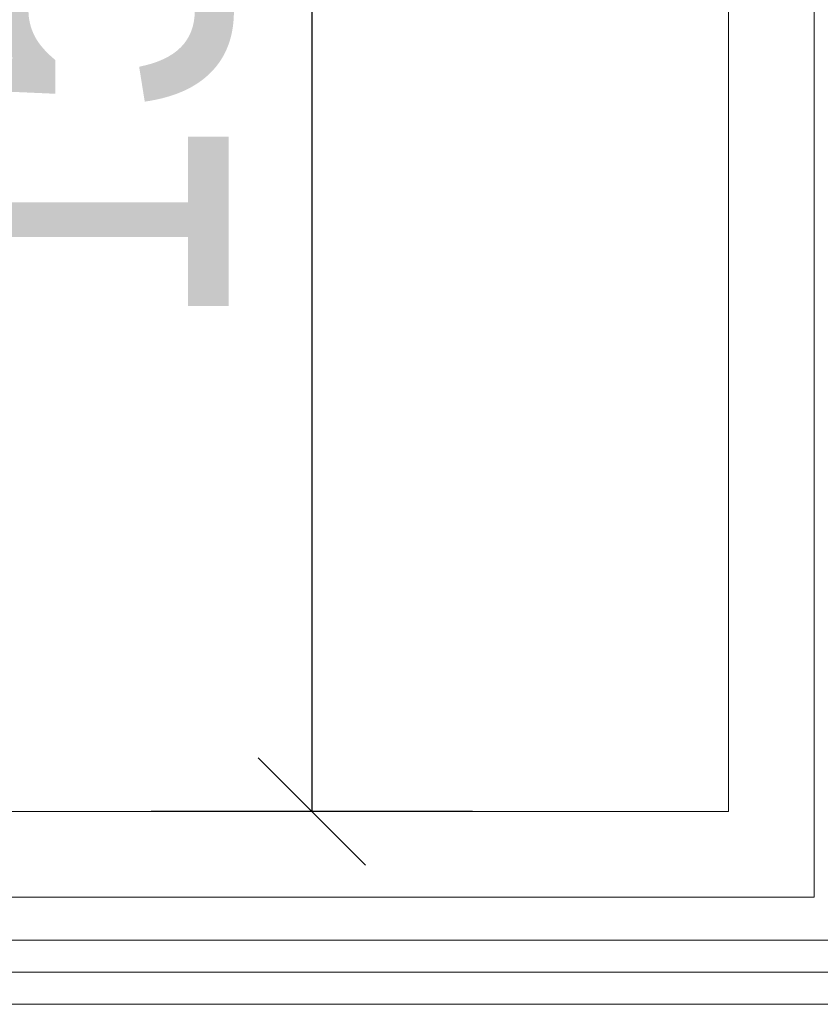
# Model space of a CAD drawing. Header units: inches. Extents: x 43593 to 117387, y -66787 to -26237.
# Tile 254 of 256: x 50206 to 50281, y -29621 to -29529. Entities that reach past the tile are written whole.
import ezdxf

# ---------------------------------------------------------------- set-up
doc = ezdxf.new("R2010")
doc.units = ezdxf.units.IN
doc.header["$MEASUREMENT"] = 0
doc.layers.get('0').update_dxf_attribs({"lineweight": 0})
doc.layers.get('Defpoints').update_dxf_attribs({"lineweight": 0})
doc.layers.add('p--obrzeże bet.', color=252, linetype='Continuous', lineweight=0)
doc.layers.add('p--wymiary-1-200', color=7, linetype='Continuous', lineweight=0)
doc.styles.add('1-200', font='arial.ttf', dxfattribs={"width": 0.75, "height": 35})
doc.linetypes.add('OGRODZENIE1', pattern='A,0.4,-0.06,[143,RODZLIN.shx,S=0.012,R=0,X=0,Y=0],-0.06,0.4', length=0.92)
doc.dimstyles.new('1-200', dxfattribs={"dimtxt": 35, "dimasz": 10, "dimexe": 15, "dimexo": 10, "dimgap": 0.09, "dimtad": 0, "dimdsep": 46, "dimtxsty": '1-200', "dimblk": 'OBLIQUE', "dimcen": 0.09, "dimadec": 0, "dimazin": 0, "dimtfac": 1, "dimtdec": 4, "dimtix": 1, "dimtofl": 0, "dimtmove": 0, "dimatfit": 3, "dimldrblk": 'OBLIQUE', "dimfxl": 15, "dimfxlon": 1, "dimtvp": 0.7, "dimtolj": 1, "dimtzin": 0, "dimarcsym": 0})

# ---------------------------------------------------------------- blocks, each defined once
blk = doc.blocks.new('_OBLIQUE')
at = {"color": 0, "linetype": 'ByBlock', "lineweight": -2}
for p, q in [((-0.5, -0.5), (0.5, 0.5)), ((0, 0), (0, 0))]:
    blk.add_line(p, q, dxfattribs=at)
blk = doc.blocks.new('*D2407')
at = {"layer": 'Defpoints', "color": 0}
for p in [(50272.61, -29453.39), (50233.736, -29603.39), (50272.61, -29603.39)]:
    blk.add_point(p, dxfattribs=at)
at = {"layer": 'p--wymiary-1-200', "color": 0, "lineweight": -2}
for p, q in [((50248.736, -29453.39), (50218.736, -29453.39)), ((50233.736, -29453.39), (50233.736, -29603.39)), ((50248.736, -29603.39), (50218.736, -29603.39))]:
    blk.add_line(p, q, dxfattribs=at)
at = {"layer": 'p--wymiary-1-200', "color": 0, "lineweight": -2, "xscale": 10, "yscale": 10, "zscale": 10}
for p, rotation in [((50233.736, -29453.39), 90), ((50233.736, -29603.39), 270)]:
    blk.add_blockref('_OBLIQUE', p, dxfattribs=dict(at, rotation=rotation))
at = {"layer": 'p--wymiary-1-200', "color": 0, "linetype": 'Continuous', "ltscale": 8, "insert": (50208.722, -29528.39), "char_height": 35, "attachment_point": 5, "rotation": 90, "style": '1-200'}
blk.add_mtext('\\A1;150', dxfattribs=at)

msp = doc.modelspace()

# ---------------------------------------------------------------- linework, layer by layer
at = {"linetype": 'Continuous', "ltscale": 8}
for points in [[(50284.61, -29615.39), (50027.61, -29615.39)], [(50331.909, -29621.39), (50027.61, -29621.39)]]:
    msp.add_lwpolyline(points, dxfattribs=at)
at = {"linetype": 'OGRODZENIE1', "ltscale": 12}
msp.add_lwpolyline([(50331.909, -29618.39), (50027.61, -29618.39)], dxfattribs=at)
at = {"layer": 'p--obrzeże bet.', "linetype": 'Continuous', "ltscale": 35}
for p, q in [((50280.61, -29445.39), (50280.61, -29611.39)), ((50272.61, -29453.39), (50272.61, -29603.39)), ((50272.61, -29603.39), (49922.61, -29603.39)), ((50280.61, -29611.39), (49930.61, -29611.39))]:
    msp.add_line(p, q, dxfattribs=at)

# ---------------------------------------------------------------- dimensions: what is measured, and where the dimension line sits
at = {"layer": 'p--wymiary-1-200'}
dim = msp.add_linear_dim(base=(50233.736, -29603.39), p1=(50272.61, -29453.39), p2=(50272.61, -29603.39), angle=90, dimstyle='1-200', override={"dimtxt": 35}, dxfattribs=at)
dim.commit()
dim.dimension.update_dxf_attribs({"geometry": '*D2407', "text_midpoint": (50208.722, -29528.39)})

doc.saveas('drawing.dxf')
